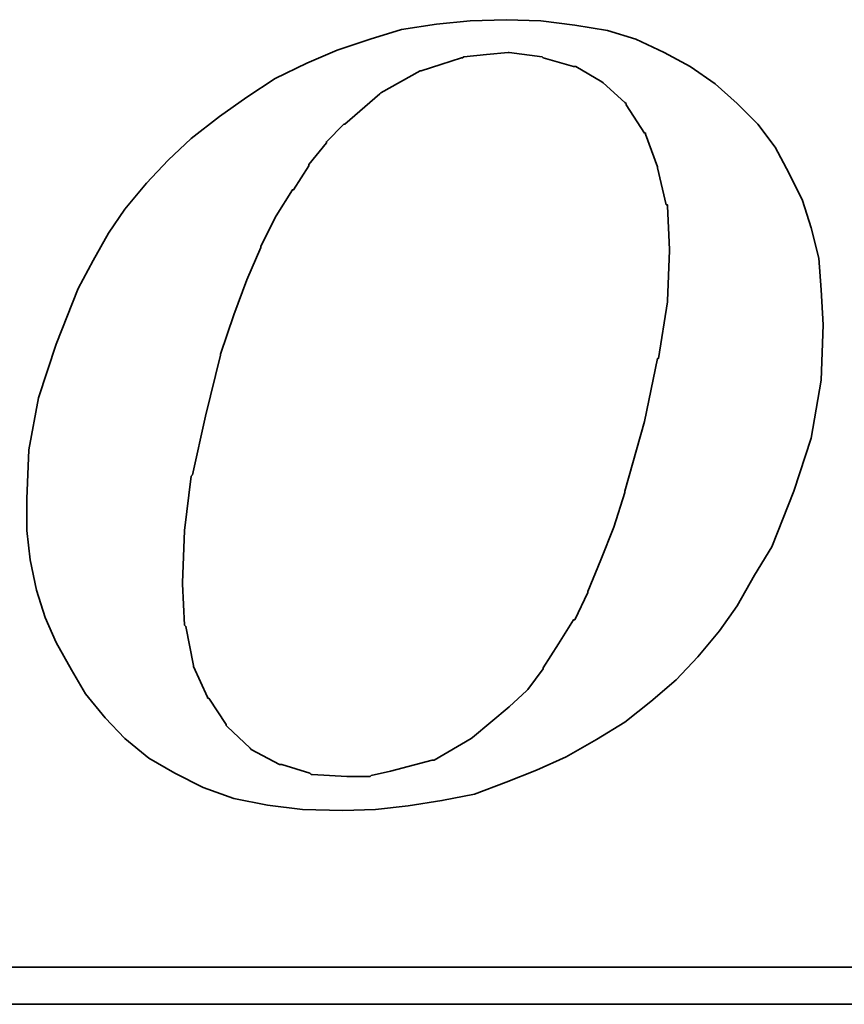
# Model space of a CAD drawing. Header units: millimetres. Extents: x 1 to 148, y 172 to 247.
# Tile 41 of 48: x 121.36 to 122.66, y 208.56 to 210.11. Entities that reach past the tile are written whole.
import ezdxf

# ---------------------------------------------------------------- set-up
doc = ezdxf.new("R2010")
doc.units = ezdxf.units.MM
doc.layers.add('DIM', color=4, linetype='CONTINUOUS')
doc.layers.add('layer 1', color=7, linetype='CONTINUOUS')

# ---------------------------------------------------------------- blocks, each defined once
blk = doc.blocks.new('TBI MOTION logo(完整正式版)')
at = {"layer": 'layer 1', "color": 22, "lineweight": 35}
for points, knots in [([(35.79625, -6.98375), (35.79625, -6.98375), (36.23125, -7.43875), (36.23125, -7.43875), (36.23125, -7.43875), (36.23125, -7.43875), (36.75625, -7.87125), (36.75625, -7.87125), (36.75625, -7.87125), (36.75625, -7.87125), (37.33125, -8.20375), (37.33125, -8.20375), (37.33125, -8.20375), (37.33125, -8.20375), (37.95625, -8.51875), (37.95625, -8.51875), (37.95625, -8.51875), (37.95625, -8.51875), (38.62625, -8.75875), (38.62625, -8.75875), (38.62625, -8.75875), (38.62625, -8.75875), (39.37125, -8.90375), (39.37125, -8.90375), (39.37125, -8.90375), (39.37125, -8.90375), (40.14125, -8.99875), (40.14125, -8.99875), (40.14125, -8.99875), (40.14125, -8.99875), (41.02625, -9.02375), (41.02625, -9.02375), (41.02625, -9.02375), (41.02625, -9.02375), (41.74625, -8.99875), (41.74625, -8.99875), (41.74625, -8.99875), (41.74625, -8.99875), (42.46625, -8.92375), (42.46625, -8.92375), (42.46625, -8.92375), (42.46625, -8.92375), (43.21125, -8.80625), (43.21125, -8.80625), (43.21125, -8.80625), (43.21125, -8.80625), (43.93125, -8.66375), (43.93125, -8.66375), (43.93125, -8.66375), (43.93125, -8.66375), (44.62625, -8.39875), (44.62625, -8.39875), (44.62625, -8.39875), (44.62625, -8.39875), (45.29625, -8.13375), (45.29625, -8.13375), (45.29625, -8.13375), (45.29625, -8.13375), (45.94625, -7.84375), (45.94625, -7.84375), (45.94625, -7.84375), (45.94625, -7.84375), (46.61625, -7.46375), (46.61625, -7.46375), (46.61625, -7.46375), (46.61625, -7.46375), (47.24125, -7.07875), (47.24125, -7.07875), (47.24125, -7.07875), (47.24125, -7.07875), (47.81625, -6.62375), (47.81625, -6.62375), (47.81625, -6.62375), (47.81625, -6.62375), (48.36875, -6.14375), (48.36875, -6.14375), (48.36875, -6.14375), (48.36875, -6.14375), (48.84625, -5.64125), (48.84625, -5.64125), (48.84625, -5.64125), (48.84625, -5.64125), (49.32625, -5.06375), (49.32625, -5.06375), (49.32625, -5.06375), (49.32625, -5.06375), (49.71125, -4.51374), (49.71125, -4.51374), (49.71125, -4.51374), (49.71125, -4.51374), (50.09625, -3.83874), (50.09625, -3.83874), (50.09625, -3.83874), (50.09625, -3.83874), (50.48125, -3.21374), (50.48125, -3.21374), (50.48125, -3.21374), (50.48125, -3.21374), (50.96125, -1.99125), (50.96125, -1.99125), (50.96125, -1.99125), (50.96125, -1.99125), (51.34375, -0.81875), (51.34375, -0.81875), (51.34375, -0.81875), (51.34375, -0.81875), (51.56125, 0.45624), (51.56125, 0.45624), (51.56125, 0.45624), (51.56125, 0.45624), (51.60625, 1.67624), (51.60625, 1.67624), (51.60625, 1.67624), (51.60625, 1.67624), (51.56125, 2.44625), (51.56125, 2.44625), (51.56125, 2.44625), (51.56125, 2.44625), (51.51125, 3.14125), (51.51125, 3.14125), (51.51125, 3.14125), (51.51125, 3.14125), (51.34375, 3.81125), (51.34375, 3.81125), (51.34375, 3.81125), (51.34375, 3.81125), (51.15125, 4.41125), (51.15125, 4.41125), (51.15125, 4.41125), (51.15125, 4.41125), (50.86125, 5.01125), (50.86125, 5.01125), (50.86125, 5.01125), (50.86125, 5.01125), (50.55125, 5.58875), (50.55125, 5.58875), (50.55125, 5.58875), (50.55125, 5.58875), (50.16625, 6.09125), (50.16625, 6.09125), (50.16625, 6.09125), (50.16625, 6.09125), (49.71125, 6.54875), (49.71125, 6.54875), (49.71125, 6.54875), (49.71125, 6.54875), (49.23125, 6.98125), (49.23125, 6.98125), (49.23125, 6.98125), (49.23125, 6.98125), (48.67875, 7.36625), (48.67875, 7.36625), (48.67875, 7.36625), (48.67875, 7.36625), (48.10375, 7.67625), (48.10375, 7.67625), (48.10375, 7.67625), (48.10375, 7.67625), (47.48125, 7.96375), (47.48125, 7.96375), (47.48125, 7.96375), (47.48125, 7.96375), (46.85625, 8.15625), (46.85625, 8.15625), (46.85625, 8.15625), (46.85625, 8.15625), (46.13625, 8.27624), (46.13625, 8.27624), (46.13625, 8.27624), (46.13625, 8.27624), (45.39125, 8.37125), (45.39125, 8.37125), (45.39125, 8.37125), (45.39125, 8.37125), (44.62625, 8.39624), (44.62625, 8.39624), (44.62625, 8.39624), (44.62625, 8.39624), (43.83625, 8.37125), (43.83625, 8.37125), (43.83625, 8.37125), (43.83625, 8.37125), (43.09125, 8.30125), (43.09125, 8.30125), (43.09125, 8.30125), (43.09125, 8.30125), (42.32125, 8.18125), (42.32125, 8.18125), (42.32125, 8.18125), (42.32125, 8.18125), (41.62875, 7.96375), (41.62875, 7.96375), (41.62875, 7.96375), (41.62875, 7.96375), (40.90625, 7.72625), (40.90625, 7.72625), (40.90625, 7.72625), (40.90625, 7.72625), (40.23624, 7.43625), (40.23624, 7.43625), (40.23624, 7.43625), (40.23624, 7.43625), (39.54124, 7.10125), (39.54124, 7.10125), (39.54124, 7.10125), (39.54124, 7.10125), (38.91625, 6.69125), (38.91625, 6.69125), (38.91625, 6.69125), (38.91625, 6.69125), (38.31625, 6.26125), (38.31625, 6.26125), (38.31625, 6.26125), (38.31625, 6.26125), (37.69125, 5.78125), (37.69125, 5.78125), (37.69125, 5.78125), (37.69125, 5.78125), (37.18625, 5.30125), (37.18625, 5.30125), (37.18625, 5.30125), (37.18625, 5.30125), (36.70625, 4.79624), (36.70625, 4.79624), (36.70625, 4.79624), (36.70625, 4.79624), (36.23125, 4.22125), (36.23125, 4.22125), (36.23125, 4.22125), (36.23125, 4.22125), (35.87124, 3.69375), (35.87124, 3.69375), (35.87124, 3.69375), (35.87124, 3.69375), (35.53125, 3.09125), (35.53125, 3.09125), (35.53125, 3.09125), (35.53125, 3.09125), (35.19875, 2.47125), (35.19875, 2.47125), (35.19875, 2.47125), (35.19875, 2.47125), (34.71625, 1.24625), (34.71625, 1.24625), (34.71625, 1.24625), (34.71625, 1.24625), (34.33125, 0.06874), (34.33125, 0.06874), (34.33125, 0.06874), (34.33125, 0.06874), (34.11625, -1.07875), (34.11625, -1.07875), (34.11625, -1.07875), (34.11625, -1.07875), (34.07125, -2.15875), (34.07125, -2.15875), (34.07125, -2.15875), (34.07125, -2.15875), (34.07125, -2.85375), (34.07125, -2.85375), (34.07125, -2.85375), (34.07125, -2.85375), (34.14125, -3.50375), (34.14125, -3.50375), (34.14125, -3.50375), (34.14125, -3.50375), (34.28625, -4.17375), (34.28625, -4.17375), (34.28625, -4.17375), (34.28625, -4.17375), (34.47625, -4.77624), (34.47625, -4.77624), (34.47625, -4.77624), (34.47625, -4.77624), (34.71625, -5.32625), (34.71625, -5.32625), (34.71625, -5.32625), (34.71625, -5.32625), (35.05375, -5.92875), (35.05375, -5.92875), (35.05375, -5.92875), (35.05375, -5.92875), (35.36375, -6.45375), (35.36375, -6.45375), (35.36375, -6.45375), (35.36375, -6.45375), (35.79625, -6.98375), (35.79625, -6.98375)], [0, 0, 0, 0, 0.01388889, 0.01388889, 0.01388889, 0.01388889, 0.02777778, 0.02777778, 0.02777778, 0.02777778, 0.04166667, 0.04166667, 0.04166667, 0.04166667, 0.05555556, 0.05555556, 0.05555556, 0.05555556, 0.06944444, 0.06944444, 0.06944444, 0.06944444, 0.08333333, 0.08333333, 0.08333333, 0.08333333, 0.09722222, 0.09722222, 0.09722222, 0.09722222, 0.11111111, 0.11111111, 0.11111111, 0.11111111, 0.125, 0.125, 0.125, 0.125, 0.13888889, 0.13888889, 0.13888889, 0.13888889, 0.15277778, 0.15277778, 0.15277778, 0.15277778, 0.16666667, 0.16666667, 0.16666667, 0.16666667, 0.18055556, 0.18055556, 0.18055556, 0.18055556, 0.19444444, 0.19444444, 0.19444444, 0.19444444, 0.20833333, 0.20833333, 0.20833333, 0.20833333, 0.22222222, 0.22222222, 0.22222222, 0.22222222, 0.23611111, 0.23611111, 0.23611111, 0.23611111, 0.25, 0.25, 0.25, 0.25, 0.26388889, 0.26388889, 0.26388889, 0.26388889, 0.27777778, 0.27777778, 0.27777778, 0.27777778, 0.29166667, 0.29166667, 0.29166667, 0.29166667, 0.30555556, 0.30555556, 0.30555556, 0.30555556, 0.31944444, 0.31944444, 0.31944444, 0.31944444, 0.33333333, 0.33333333, 0.33333333, 0.33333333, 0.34722222, 0.34722222, 0.34722222, 0.34722222, 0.36111111, 0.36111111, 0.36111111, 0.36111111, 0.375, 0.375, 0.375, 0.375, 0.38888889, 0.38888889, 0.38888889, 0.38888889, 0.40277778, 0.40277778, 0.40277778, 0.40277778, 0.41666667, 0.41666667, 0.41666667, 0.41666667, 0.43055556, 0.43055556, 0.43055556, 0.43055556, 0.44444444, 0.44444444, 0.44444444, 0.44444444, 0.45833333, 0.45833333, 0.45833333, 0.45833333, 0.47222222, 0.47222222, 0.47222222, 0.47222222, 0.48611111, 0.48611111, 0.48611111, 0.48611111, 0.5, 0.5, 0.5, 0.5, 0.51388889, 0.51388889, 0.51388889, 0.51388889, 0.52777778, 0.52777778, 0.52777778, 0.52777778, 0.54166667, 0.54166667, 0.54166667, 0.54166667, 0.55555556, 0.55555556, 0.55555556, 0.55555556, 0.56944444, 0.56944444, 0.56944444, 0.56944444, 0.58333333, 0.58333333, 0.58333333, 0.58333333, 0.59722222, 0.59722222, 0.59722222, 0.59722222, 0.61111111, 0.61111111, 0.61111111, 0.61111111, 0.625, 0.625, 0.625, 0.625, 0.63888889, 0.63888889, 0.63888889, 0.63888889, 0.65277778, 0.65277778, 0.65277778, 0.65277778, 0.66666667, 0.66666667, 0.66666667, 0.66666667, 0.68055556, 0.68055556, 0.68055556, 0.68055556, 0.69444444, 0.69444444, 0.69444444, 0.69444444, 0.70833333, 0.70833333, 0.70833333, 0.70833333, 0.72222222, 0.72222222, 0.72222222, 0.72222222, 0.73611111, 0.73611111, 0.73611111, 0.73611111, 0.75, 0.75, 0.75, 0.75, 0.76388889, 0.76388889, 0.76388889, 0.76388889, 0.77777778, 0.77777778, 0.77777778, 0.77777778, 0.79166667, 0.79166667, 0.79166667, 0.79166667, 0.80555556, 0.80555556, 0.80555556, 0.80555556, 0.81944444, 0.81944444, 0.81944444, 0.81944444, 0.83333333, 0.83333333, 0.83333333, 0.83333333, 0.84722222, 0.84722222, 0.84722222, 0.84722222, 0.86111111, 0.86111111, 0.86111111, 0.86111111, 0.875, 0.875, 0.875, 0.875, 0.88888889, 0.88888889, 0.88888889, 0.88888889, 0.90277778, 0.90277778, 0.90277778, 0.90277778, 0.91666667, 0.91666667, 0.91666667, 0.91666667, 0.93055556, 0.93055556, 0.93055556, 0.93055556, 0.94444444, 0.94444444, 0.94444444, 0.94444444, 0.95833333, 0.95833333, 0.95833333, 0.95833333, 0.97222222, 0.97222222, 0.97222222, 0.97222222, 0.98611111, 0.98611111, 0.98611111, 0.98611111, 1, 1, 1, 1]), ([(38.33875, 1.03124), (38.33875, 1.03124), (38.62625, 1.89625), (38.62625, 1.89625), (38.62625, 1.89625), (38.62625, 1.89625), (38.91625, 2.66375), (38.91625, 2.66375), (38.91625, 2.66375), (38.91625, 2.66375), (39.22625, 3.38125), (39.22625, 3.38125), (39.22625, 3.38125), (39.22625, 3.38125), (39.22625, 3.40624), (39.22625, 3.40624), (39.22625, 3.40624), (39.22625, 3.40624), (39.56124, 4.07624), (39.56124, 4.07624), (39.56124, 4.07624), (39.56124, 4.07624), (39.92125, 4.65125), (39.92125, 4.65125), (39.92125, 4.65125), (39.92125, 4.65125), (39.94625, 4.65125), (39.94625, 4.65125), (39.94625, 4.65125), (39.94625, 4.65125), (40.28125, 5.17875), (40.28125, 5.17875), (40.28125, 5.17875), (40.28125, 5.17875), (40.28125, 5.20375), (40.28125, 5.20375), (40.28125, 5.20375), (40.28125, 5.20375), (40.66875, 5.68625), (40.66875, 5.68625), (40.66875, 5.68625), (40.66875, 5.68625), (40.66875, 5.70625), (40.66875, 5.70625), (40.66875, 5.70625), (40.66875, 5.70625), (41.05124, 6.09125), (41.05124, 6.09125), (41.05124, 6.09125), (41.05124, 6.09125), (41.07625, 6.09125), (41.07625, 6.09125), (41.07625, 6.09125), (41.07625, 6.09125), (41.84125, 6.76625), (41.84125, 6.76625), (41.84125, 6.76625), (41.84125, 6.76625), (41.86625, 6.78625), (41.86625, 6.78625), (41.86625, 6.78625), (41.86625, 6.78625), (42.73125, 7.26624), (42.73125, 7.26624), (42.73125, 7.26624), (42.73125, 7.26624), (42.75625, 7.26624), (42.75625, 7.26624), (42.75625, 7.26624), (42.75625, 7.26624), (43.18625, 7.41125), (43.18625, 7.41125), (43.18625, 7.41125), (43.18625, 7.41125), (43.64125, 7.55625), (43.64125, 7.55625), (43.64125, 7.55625), (43.64125, 7.55625), (43.66625, 7.55625), (43.66625, 7.55625), (43.66625, 7.55625), (43.66625, 7.55625), (43.69125, 7.58124), (43.69125, 7.58124), (43.69125, 7.58124), (43.69125, 7.58124), (44.19125, 7.62625), (44.19125, 7.62625), (44.19125, 7.62625), (44.19125, 7.62625), (44.67125, 7.67625), (44.67125, 7.67625), (44.67125, 7.67625), (44.67125, 7.67625), (44.69625, 7.67625), (44.69625, 7.67625), (44.69625, 7.67625), (44.69625, 7.67625), (45.41875, 7.58124), (45.41875, 7.58124), (45.41875, 7.58124), (45.41875, 7.58124), (45.44125, 7.55625), (45.44125, 7.55625), (45.44125, 7.55625), (45.44125, 7.55625), (46.11125, 7.36625), (46.11125, 7.36625), (46.11125, 7.36625), (46.11125, 7.36625), (46.13625, 7.36625), (46.13625, 7.36625), (46.13625, 7.36625), (46.13625, 7.36625), (46.15875, 7.36625), (46.15875, 7.36625), (46.15875, 7.36625), (46.15875, 7.36625), (46.73625, 7.02624), (46.73625, 7.02624), (46.73625, 7.02624), (46.73625, 7.02624), (46.76125, 7.00624), (46.76125, 7.00624), (46.76125, 7.00624), (46.76125, 7.00624), (47.24125, 6.57124), (47.24125, 6.57124), (47.24125, 6.57124), (47.24125, 6.57124), (47.26625, 6.54875), (47.26625, 6.54875), (47.26625, 6.54875), (47.26625, 6.54875), (47.26625, 6.52375), (47.26625, 6.52375), (47.26625, 6.52375), (47.26625, 6.52375), (47.67375, 5.89875), (47.67375, 5.89875), (47.67375, 5.89875), (47.67375, 5.89875), (47.69625, 5.89875), (47.69625, 5.89875), (47.69625, 5.89875), (47.69625, 5.89875), (47.69625, 5.87625), (47.69625, 5.87625), (47.69625, 5.87625), (47.69625, 5.87625), (47.96125, 5.15625), (47.96125, 5.15625), (47.96125, 5.15625), (47.96125, 5.15625), (47.96125, 5.13125), (47.96125, 5.13125), (47.96125, 5.13125), (47.96125, 5.13125), (48.15125, 4.31875), (48.15125, 4.31875), (48.15125, 4.31875), (48.15125, 4.31875), (48.17625, 4.31875), (48.17625, 4.31875), (48.17625, 4.31875), (48.17625, 4.31875), (48.17625, 4.29125), (48.17625, 4.29125), (48.17625, 4.29125), (48.17625, 4.29125), (48.22625, 3.33125), (48.22625, 3.33125), (48.22625, 3.33125), (48.22625, 3.33125), (48.22625, 3.30875), (48.22625, 3.30875), (48.22625, 3.30875), (48.22625, 3.30875), (48.17625, 2.20624), (48.17625, 2.20624), (48.17625, 2.20624), (48.17625, 2.20624), (48.17625, 2.18124), (48.17625, 2.18124), (48.17625, 2.18124), (48.17625, 2.18124), (47.98375, 0.93624), (47.98375, 0.93624), (47.98375, 0.93624), (47.98375, 0.93624), (47.96125, 0.93624), (47.96125, 0.93624), (47.96125, 0.93624), (47.96125, 0.93624), (47.67375, -0.45874), (47.67375, -0.45874), (47.67375, -0.45874), (47.67375, -0.45874), (47.24125, -1.99125), (47.24125, -1.99125), (47.24125, -1.99125), (47.24125, -1.99125), (47.24125, -2.01874), (47.24125, -2.01874), (47.24125, -2.01874), (47.24125, -2.01874), (47.00125, -2.78375), (47.00125, -2.78375), (47.00125, -2.78375), (47.00125, -2.78375), (46.71125, -3.50375), (46.71125, -3.50375), (46.71125, -3.50375), (46.71125, -3.50375), (46.42625, -4.19875), (46.42625, -4.19875), (46.42625, -4.19875), (46.42625, -4.19875), (46.42625, -4.22375), (46.42625, -4.22375), (46.42625, -4.22375), (46.42625, -4.22375), (46.13625, -4.82374), (46.13625, -4.82374), (46.13625, -4.82374), (46.13625, -4.82374), (46.11125, -4.82374), (46.11125, -4.82374), (46.11125, -4.82374), (46.11125, -4.82374), (45.77625, -5.35125), (45.77625, -5.35125), (45.77625, -5.35125), (45.77625, -5.35125), (45.44125, -5.87875), (45.44125, -5.87875), (45.44125, -5.87875), (45.44125, -5.87875), (45.44125, -5.90375), (45.44125, -5.90375), (45.44125, -5.90375), (45.44125, -5.90375), (45.10625, -6.35875), (45.10625, -6.35875), (45.10625, -6.35875), (45.10625, -6.35875), (45.08125, -6.38375), (45.08125, -6.38375), (45.08125, -6.38375), (45.08125, -6.38375), (44.69625, -6.74375), (44.69625, -6.74375), (44.69625, -6.74375), (44.69625, -6.74375), (43.88375, -7.41625), (43.88375, -7.41625), (43.88375, -7.41625), (43.88375, -7.41625), (43.85625, -7.43875), (43.85625, -7.43875), (43.85625, -7.43875), (43.85625, -7.43875), (43.04125, -7.91875), (43.04125, -7.91875), (43.04125, -7.91875), (43.04125, -7.91875), (43.01625, -7.91875), (43.01625, -7.91875), (43.01625, -7.91875), (43.01625, -7.91875), (42.99625, -7.91875), (42.99625, -7.91875), (42.99625, -7.91875), (42.99625, -7.91875), (42.08125, -8.15875), (42.08125, -8.15875), (42.08125, -8.15875), (42.08125, -8.15875), (41.65125, -8.25625), (41.65125, -8.25625), (41.65125, -8.25625), (41.65125, -8.25625), (41.62875, -8.27875), (41.62875, -8.27875), (41.62875, -8.27875), (41.62875, -8.27875), (41.60125, -8.27875), (41.60125, -8.27875), (41.60125, -8.27875), (41.60125, -8.27875), (41.12125, -8.27875), (41.12125, -8.27875), (41.12125, -8.27875), (41.12125, -8.27875), (40.35624, -8.23125), (40.35624, -8.23125), (40.35624, -8.23125), (40.35624, -8.23125), (40.33125, -8.23125), (40.33125, -8.23125), (40.33125, -8.23125), (40.33125, -8.23125), (40.30625, -8.20375), (40.30625, -8.20375), (40.30625, -8.20375), (40.30625, -8.20375), (39.68375, -8.01375), (39.68375, -8.01375), (39.68375, -8.01375), (39.68375, -8.01375), (39.66124, -8.01375), (39.66124, -8.01375), (39.66124, -8.01375), (39.66124, -8.01375), (39.63625, -8.01375), (39.63625, -8.01375), (39.63625, -8.01375), (39.63625, -8.01375), (39.01125, -7.67875), (39.01125, -7.67875), (39.01125, -7.67875), (39.01125, -7.67875), (38.98875, -7.65375), (38.98875, -7.65375), (38.98875, -7.65375), (38.98875, -7.65375), (38.48625, -7.17375), (38.48625, -7.17375), (38.48625, -7.17375), (38.48625, -7.17375), (38.45875, -7.14875), (38.45875, -7.14875), (38.45875, -7.14875), (38.45875, -7.14875), (38.45875, -7.12875), (38.45875, -7.12875), (38.45875, -7.12875), (38.45875, -7.12875), (38.07625, -6.54875), (38.07625, -6.54875), (38.07625, -6.54875), (38.07625, -6.54875), (38.05125, -6.54875), (38.05125, -6.54875), (38.05125, -6.54875), (38.05125, -6.54875), (38.05125, -6.52875), (38.05125, -6.52875), (38.05125, -6.52875), (38.05125, -6.52875), (37.74125, -5.85375), (37.74125, -5.85375), (37.74125, -5.85375), (37.74125, -5.85375), (37.74125, -5.82875), (37.74125, -5.82875), (37.74125, -5.82875), (37.74125, -5.82875), (37.57375, -4.96875), (37.57375, -4.96875), (37.57375, -4.96875), (37.57375, -4.96875), (37.54625, -4.94375), (37.54625, -4.94375), (37.54625, -4.94375), (37.54625, -4.94375), (37.50125, -4.03375), (37.50125, -4.03375), (37.50125, -4.03375), (37.50125, -4.03375), (37.50125, -4.00875), (37.50125, -4.00875), (37.50125, -4.00875), (37.50125, -4.00875), (37.54625, -2.85375), (37.54625, -2.85375), (37.54625, -2.85375), (37.54625, -2.85375), (37.69125, -1.65875), (37.69125, -1.65875), (37.69125, -1.65875), (37.69125, -1.65875), (37.71624, -1.63375), (37.71624, -1.63375), (37.71624, -1.63375), (37.71624, -1.63375), (38.00375, -0.33875), (38.00375, -0.33875), (38.00375, -0.33875), (38.00375, -0.33875), (38.33875, 1.00624), (38.33875, 1.00624), (38.33875, 1.00624), (38.33875, 1.00624), (38.33875, 1.03124), (38.33875, 1.03124)], [0, 0, 0, 0, 0.01010101, 0.01010101, 0.01010101, 0.01010101, 0.02020202, 0.02020202, 0.02020202, 0.02020202, 0.03030303, 0.03030303, 0.03030303, 0.03030303, 0.04040404, 0.04040404, 0.04040404, 0.04040404, 0.05050505, 0.05050505, 0.05050505, 0.05050505, 0.06060606, 0.06060606, 0.06060606, 0.06060606, 0.07070707, 0.07070707, 0.07070707, 0.07070707, 0.08080808, 0.08080808, 0.08080808, 0.08080808, 0.09090909, 0.09090909, 0.09090909, 0.09090909, 0.1010101, 0.1010101, 0.1010101, 0.1010101, 0.11111111, 0.11111111, 0.11111111, 0.11111111, 0.12121212, 0.12121212, 0.12121212, 0.12121212, 0.13131313, 0.13131313, 0.13131313, 0.13131313, 0.14141414, 0.14141414, 0.14141414, 0.14141414, 0.15151515, 0.15151515, 0.15151515, 0.15151515, 0.16161616, 0.16161616, 0.16161616, 0.16161616, 0.17171717, 0.17171717, 0.17171717, 0.17171717, 0.18181818, 0.18181818, 0.18181818, 0.18181818, 0.19191919, 0.19191919, 0.19191919, 0.19191919, 0.2020202, 0.2020202, 0.2020202, 0.2020202, 0.21212121, 0.21212121, 0.21212121, 0.21212121, 0.22222222, 0.22222222, 0.22222222, 0.22222222, 0.23232323, 0.23232323, 0.23232323, 0.23232323, 0.24242424, 0.24242424, 0.24242424, 0.24242424, 0.25252525, 0.25252525, 0.25252525, 0.25252525, 0.26262626, 0.26262626, 0.26262626, 0.26262626, 0.27272727, 0.27272727, 0.27272727, 0.27272727, 0.28282828, 0.28282828, 0.28282828, 0.28282828, 0.29292929, 0.29292929, 0.29292929, 0.29292929, 0.3030303, 0.3030303, 0.3030303, 0.3030303, 0.31313131, 0.31313131, 0.31313131, 0.31313131, 0.32323232, 0.32323232, 0.32323232, 0.32323232, 0.33333333, 0.33333333, 0.33333333, 0.33333333, 0.34343434, 0.34343434, 0.34343434, 0.34343434, 0.35353535, 0.35353535, 0.35353535, 0.35353535, 0.36363636, 0.36363636, 0.36363636, 0.36363636, 0.37373737, 0.37373737, 0.37373737, 0.37373737, 0.38383838, 0.38383838, 0.38383838, 0.38383838, 0.39393939, 0.39393939, 0.39393939, 0.39393939, 0.4040404, 0.4040404, 0.4040404, 0.4040404, 0.41414141, 0.41414141, 0.41414141, 0.41414141, 0.42424242, 0.42424242, 0.42424242, 0.42424242, 0.43434343, 0.43434343, 0.43434343, 0.43434343, 0.44444444, 0.44444444, 0.44444444, 0.44444444, 0.45454545, 0.45454545, 0.45454545, 0.45454545, 0.46464646, 0.46464646, 0.46464646, 0.46464646, 0.47474747, 0.47474747, 0.47474747, 0.47474747, 0.48484848, 0.48484848, 0.48484848, 0.48484848, 0.49494949, 0.49494949, 0.49494949, 0.49494949, 0.50505051, 0.50505051, 0.50505051, 0.50505051, 0.51515152, 0.51515152, 0.51515152, 0.51515152, 0.52525253, 0.52525253, 0.52525253, 0.52525253, 0.53535354, 0.53535354, 0.53535354, 0.53535354, 0.54545455, 0.54545455, 0.54545455, 0.54545455, 0.55555556, 0.55555556, 0.55555556, 0.55555556, 0.56565657, 0.56565657, 0.56565657, 0.56565657, 0.57575758, 0.57575758, 0.57575758, 0.57575758, 0.58585859, 0.58585859, 0.58585859, 0.58585859, 0.5959596, 0.5959596, 0.5959596, 0.5959596, 0.60606061, 0.60606061, 0.60606061, 0.60606061, 0.61616162, 0.61616162, 0.61616162, 0.61616162, 0.62626263, 0.62626263, 0.62626263, 0.62626263, 0.63636364, 0.63636364, 0.63636364, 0.63636364, 0.64646465, 0.64646465, 0.64646465, 0.64646465, 0.65656566, 0.65656566, 0.65656566, 0.65656566, 0.66666667, 0.66666667, 0.66666667, 0.66666667, 0.67676768, 0.67676768, 0.67676768, 0.67676768, 0.68686869, 0.68686869, 0.68686869, 0.68686869, 0.6969697, 0.6969697, 0.6969697, 0.6969697, 0.70707071, 0.70707071, 0.70707071, 0.70707071, 0.71717172, 0.71717172, 0.71717172, 0.71717172, 0.72727273, 0.72727273, 0.72727273, 0.72727273, 0.73737374, 0.73737374, 0.73737374, 0.73737374, 0.74747475, 0.74747475, 0.74747475, 0.74747475, 0.75757576, 0.75757576, 0.75757576, 0.75757576, 0.76767677, 0.76767677, 0.76767677, 0.76767677, 0.77777778, 0.77777778, 0.77777778, 0.77777778, 0.78787879, 0.78787879, 0.78787879, 0.78787879, 0.7979798, 0.7979798, 0.7979798, 0.7979798, 0.80808081, 0.80808081, 0.80808081, 0.80808081, 0.81818182, 0.81818182, 0.81818182, 0.81818182, 0.82828283, 0.82828283, 0.82828283, 0.82828283, 0.83838384, 0.83838384, 0.83838384, 0.83838384, 0.84848485, 0.84848485, 0.84848485, 0.84848485, 0.85858586, 0.85858586, 0.85858586, 0.85858586, 0.86868687, 0.86868687, 0.86868687, 0.86868687, 0.87878788, 0.87878788, 0.87878788, 0.87878788, 0.88888889, 0.88888889, 0.88888889, 0.88888889, 0.8989899, 0.8989899, 0.8989899, 0.8989899, 0.90909091, 0.90909091, 0.90909091, 0.90909091, 0.91919192, 0.91919192, 0.91919192, 0.91919192, 0.92929293, 0.92929293, 0.92929293, 0.92929293, 0.93939394, 0.93939394, 0.93939394, 0.93939394, 0.94949495, 0.94949495, 0.94949495, 0.94949495, 0.95959596, 0.95959596, 0.95959596, 0.95959596, 0.96969697, 0.96969697, 0.96969697, 0.96969697, 0.97979798, 0.97979798, 0.97979798, 0.97979798, 0.98989899, 0.98989899, 0.98989899, 0.98989899, 1, 1, 1, 1]), ([(75.90875, -9.47875), (75.90875, -9.47875), (75.90875, -12.28625), (75.90875, -12.28625), (75.90875, -12.28625), (75.90875, -12.28625), (75.90875, -12.47875), (75.90875, -12.47875), (75.90875, -12.47875), (75.90875, -12.47875), (75.71625, -12.47875), (75.71625, -12.47875), (75.71625, -12.47875), (75.71625, -12.47875), (-88.32875, -12.47875), (-88.32875, -12.47875), (-88.32875, -12.47875), (-88.32875, -12.47875), (-88.32875, -13.29375), (-88.32875, -13.29375), (-88.32875, -13.29375), (-88.32875, -13.29375), (82.89125, -13.29375), (82.89125, -13.29375), (82.89125, -13.29375), (82.89125, -13.29375), (75.90875, -9.47875), (75.90875, -9.47875)], [0, 0, 0, 0, 0.14285714, 0.14285714, 0.14285714, 0.14285714, 0.28571429, 0.28571429, 0.28571429, 0.28571429, 0.42857143, 0.42857143, 0.42857143, 0.42857143, 0.57142857, 0.57142857, 0.57142857, 0.57142857, 0.71428571, 0.71428571, 0.71428571, 0.71428571, 0.85714286, 0.85714286, 0.85714286, 0.85714286, 1, 1, 1, 1])]:
    blk.add_open_spline(points, degree=3, knots=knots, dxfattribs=at)

msp = doc.modelspace()

# ---------------------------------------------------------------- block references
at = {"layer": 'DIM', "color": 7, "xscale": 0.0712799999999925, "yscale": 0.0712799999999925, "zscale": 0.0712799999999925}
msp.add_blockref('TBI MOTION logo(完整正式版)', (118.9453, 209.5082), dxfattribs=at)

doc.saveas('drawing.dxf')
